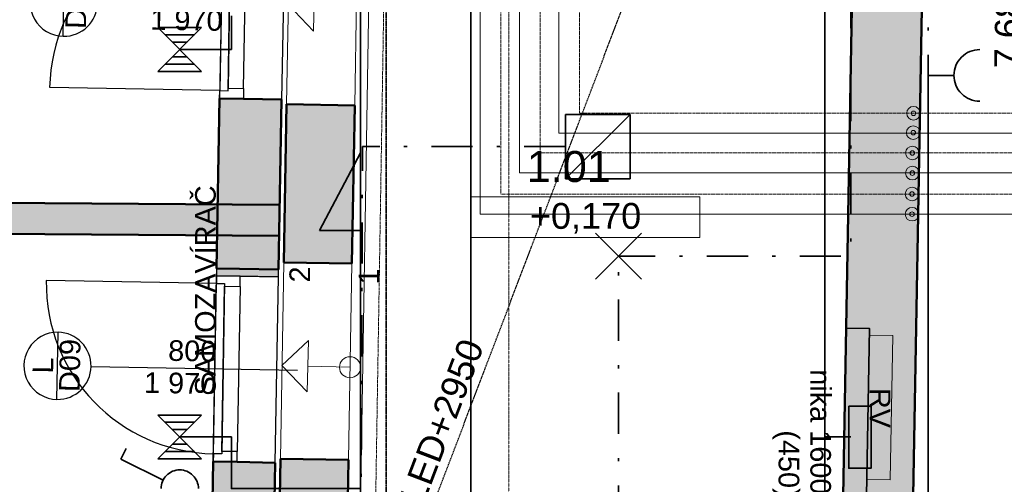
# Model space of a CAD drawing. Header units: millimetres. Extents: x -28761 to 4793, y -4271 to 20239.
# Tile 64 of 256: x -17219 to -12450, y 2247 to 4495. Entities that reach past the tile are written whole.
import ezdxf

# ---------------------------------------------------------------- set-up
doc = ezdxf.new("R2010")
doc.units = ezdxf.units.MM
doc.header["$MEASUREMENT"] = 0
for name, pattern in [('Telekomunikacni vodic', [9.25, 3, -0.75, 3, -0.75, 0.125, -0.75, 0.125, -0.75]), ('Čerchovaná', [450, 200, -117.5, 15, -117.5]), ('Čerchovaná S', [3.5, 1.5, -0.85, 0.3, -0.85]), ('Čárkovaná M', [4.5, 2.5, -2])]:
    doc.linetypes.add(name, pattern=pattern)
for name, color, linetype in [('5._POHLED ZÁPADNÍ_1_0', 7, 'Continuous'), ('5._POHLED ZÁPADNÍ_1_Anotace - S', 7, 'Continuous'), ('5._POHLED ZÁPADNÍ_1_Anotace - SP', 7, 'Continuous'), ('5._POHLED ZÁPADNÍ_1_Konstrukce - nosné', 7, 'Continuous'), ('5._POHLED ZÁPADNÍ_1_Kresby a obrázky', 7, 'Continuous'), ('5._POHLED ZÁPADNÍ_1_Kóty - SP', 7, 'Continuous'), ('5._POHLED ZÁPADNÍ_1_Nové_Anotace - S', 7, 'Continuous'), ('5._POHLED ZÁPADNÍ_1_Nové_Konstrukce - nenosné', 7, 'Continuous'), ('5._POHLED ZÁPADNÍ_1_Nové_Otvory – Dveře', 7, 'Continuous'), ('5._POHLED ZÁPADNÍ_1_Nové_Otvory – Značky dveří', 7, 'Continuous'), ('5._POHLED ZÁPADNÍ_1_Nové_Výplně – Řezové', 7, 'Continuous'), ('5._POHLED ZÁPADNÍ_1_Otvory – Dveře', 7, 'Continuous'), ('5._POHLED ZÁPADNÍ_1_Otvory – Značky dveří', 7, 'Continuous'), ('5._POHLED ZÁPADNÍ_1_Situace - terén', 7, 'Continuous'), ('5._POHLED ZÁPADNÍ_1_TZB - elektroinstalace', 7, 'Continuous'), ('5._POHLED ZÁPADNÍ_1_TZB - ZTI', 7, 'Continuous'), ('5._POHLED ZÁPADNÍ_1_Výplně – Řezové', 7, 'Continuous'), ('5._POHLED ZÁPADNÍ_1_Značky - řezy', 7, 'Continuous'), ('5._POHLED ZÁPADNÍ_1_Zóny', 7, 'Continuous')]:
    doc.layers.add(name, color=color, linetype=linetype)
doc.styles.add('GENEROVANÝ_STYL_1', font='txt')
doc.styles.add('GENEROVANÝ_STYL_2', font='txt')

msp = doc.modelspace()

# ---------------------------------------------------------------- hatches: boundary and pattern name
at = {"layer": '5._POHLED ZÁPADNÍ_1_Nové_Výplně – Řezové', "linetype": 'Continuous', "lineweight": 0, "true_color": 0xf2b2b2}
msp.add_hatch(color=9, dxfattribs=at).paths.add_polyline_path([(-16265, 3291), (-16265.6, 3256.4), (-15965.7, 3251.2), (-15965.1, 3285.7)])
at = {"layer": '5._POHLED ZÁPADNÍ_1_Výplně – Řezové', "linetype": 'Continuous', "lineweight": 13}
for points in [[(-12794.2, 7636.4), (-13134.2, 7636.3), (-13251.8, 1010.5), (-12911.7, 1010.6)], [(-16250.6, 4114.1), (-16265, 3291), (-15965.1, 3285.7), (-15950.7, 4108.9)], [(-15939.4, 3320.3), (-15609.5, 3314.5), (-15596.1, 4080.1), (-15926, 4085.8)], [(-15961.8, 3598.6), (-20048.8, 3627.6), (-20051.4, 3477.6), (-15962.9, 3448.7)], [(-16281.4, 2356.6), (-16309.9, 724.7), (-16009.9, 724.7), (-15981.4, 2351.3)], [(-15979.8, 1009.7), (-15649.8, 1009.8), (-15626.1, 2364.6), (-15956, 2370.4)]]:
    msp.add_hatch(color=254, dxfattribs=at).paths.add_polyline_path(points)

# ---------------------------------------------------------------- linework, layer by layer
at = {"layer": '5._POHLED ZÁPADNÍ_1_Anotace - SP', "color": 154, "linetype": 'Continuous', "lineweight": 13}
for p, q in [((-13924, 3637.2), (-15032.3, 3637.2)), ((-15032.3, 3637.2), (-15032.3, 3440.8)), ((-13924, 3440.8), (-13924, 3637.2)), ((-15032.3, 3440.8), (-13924, 3440.8))]:
    msp.add_line(p, q, dxfattribs=at)
at = {"layer": '5._POHLED ZÁPADNÍ_1_Konstrukce - nosné', "color": 7, "linetype": 'Continuous', "lineweight": 50}
for p, q in [((-16250.6, 4114.1), (-16135.7, 4112.1)), ((-16135.7, 4112.1), (-15950.7, 4108.9)), ((-15596.1, 4080.1), (-15926, 4085.8)), ((-16155.1, 3289), (-16265, 3291)), ((-15609.5, 3314.5), (-15939.4, 3320.3)), ((-15965.1, 3285.7), (-16155.1, 3289)), ((-16281.4, 2356.6), (-16166.4, 2354.6)), ((-16166.4, 2354.6), (-15981.4, 2351.3)), ((-15626.1, 2364.6), (-15956, 2370.4))]:
    msp.add_line(p, q, dxfattribs=at)
at = {"layer": '5._POHLED ZÁPADNÍ_1_Konstrukce - nosné', "color": 7, "linetype": 'Continuous', "lineweight": 50, "flags": 128}
for points in [[(-13134.2, 7636.3), (-13251.8, 1010.5)], [(-12911.7, 1010.6), (-12794.2, 7636.4)], [(-16250.6, 4114.1), (-16265, 3291)], [(-15965.1, 3285.7), (-15950.7, 4108.9)], [(-15926, 4085.8), (-15939.4, 3320.3)], [(-15609.5, 3314.5), (-15596.1, 4080.1)], [(-15961.8, 3598.6), (-20048.8, 3627.6)], [(-20051.4, 3477.6), (-15962.9, 3448.7)], [(-16281.4, 2356.6), (-16309.9, 724.7)], [(-16009.9, 724.7), (-15981.4, 2351.3)], [(-15956, 2370.4), (-15979.8, 1009.7)], [(-15649.8, 1009.8), (-15626.1, 2364.6)]]:
    msp.add_lwpolyline(points, dxfattribs=at)
at = {"layer": '5._POHLED ZÁPADNÍ_1_Kresby a obrázky', "color": 7, "linetype": 'Continuous', "lineweight": 13}
for p, q in [((-15789.9, 4690.3), (-15796.4, 4440.3)), ((-15918.1, 4568.6), (-15796.4, 4440.3)), ((-15948.9, 2821.7), (-15820.7, 2943.4)), ((-15820.7, 2943.4), (-15827.2, 2693.5)), ((-15948.9, 2821.7), (-15827.2, 2693.5))]:
    msp.add_line(p, q, dxfattribs=at)
at = {"layer": '5._POHLED ZÁPADNÍ_1_Kresby a obrázky', "color": 8, "linetype": 'Continuous', "lineweight": 13}
msp.add_line((-15619, 2813.1), (-15823.9, 2818.4), dxfattribs=at)
msp.add_circle((-15619, 2813.1), 51, dxfattribs=at)
at = {"layer": '5._POHLED ZÁPADNÍ_1_Nové_Anotace - S', "color": 1, "linetype": 'Čárkovaná M', "lineweight": 25}
msp.add_line((-15649.8, 1009.8), (-13134.6, 7607), dxfattribs=at)
at = {"layer": '5._POHLED ZÁPADNÍ_1_Nové_Konstrukce - nenosné', "color": 1, "linetype": 'Continuous', "lineweight": 25, "flags": 128}
for points in [[(-16265, 3291), (-16265.6, 3256.4)], [(-15965.7, 3251.2), (-16265.6, 3256.4)], [(-15965.7, 3251.2), (-15965.1, 3285.7)]]:
    msp.add_lwpolyline(points, dxfattribs=at)
at = {"layer": '5._POHLED ZÁPADNÍ_1_Nové_Otvory – Dveře', "color": 1, "linetype": 'Continuous', "lineweight": 25}
for p, q in [((-16234.9, 5014), (-16250.6, 4114.1)), ((-15934.9, 5008.8), (-15950.7, 4108.9)), ((-16235.6, 4976), (-16250, 4152.1)), ((-16210, 4151.4), (-16195.6, 4975.3)), ((-16195.8, 4963.3), (-16209.8, 4163.4)), ((-16134.8, 4162.1), (-16120.8, 4962)), ((-16250, 4152.1), (-17073.8, 4166.6)), ((-16250.6, 4114.1), (-16250, 4152.1)), ((-16250, 4152.1), (-16210, 4151.4)), ((-16250, 4152.1), (-16210, 4151.4)), ((-16210, 4151.4), (-16209.8, 4163.4)), ((-16209.8, 4163.4), (-16134.8, 4162.1)), ((-16134.8, 4162.1), (-16135.7, 4112.1)), ((-16135.7, 4112.1), (-16250.6, 4114.1)), ((-16250.6, 4114.1), (-16135.7, 4112.1)), ((-16250.6, 4114.1), (-16135.7, 4112.1)), ((-16135.7, 4112.1), (-15950.7, 4108.9)), ((-16281.4, 2356.6), (-16265.6, 3256.4)), ((-16265.6, 3256.4), (-16266.3, 3218.5)), ((-16150.7, 3254.4), (-16265.6, 3256.4)), ((-16265.6, 3256.4), (-16150.7, 3254.4)), ((-16265.6, 3256.4), (-16150.7, 3254.4)), ((-16151.5, 3204.4), (-16150.7, 3254.4)), ((-16150.7, 3254.4), (-15965.7, 3251.2)), ((-15981.4, 2351.3), (-15965.7, 3251.2)), ((-16266.3, 3218.5), (-17090.2, 3232.9)), ((-16280.7, 2394.6), (-16266.3, 3218.5)), ((-16266.3, 3218.5), (-16226.3, 3217.8)), ((-16266.3, 3218.5), (-16226.3, 3217.8)), ((-16226.3, 3217.8), (-16240.7, 2393.9)), ((-16240.5, 2405.9), (-16226.5, 3205.8)), ((-16226.3, 3217.8), (-16226.5, 3205.8)), ((-16226.5, 3205.8), (-16151.5, 3204.4)), ((-16151.5, 3204.4), (-16165.5, 2404.6)), ((-16280.7, 2394.6), (-16281.4, 2356.6)), ((-16240.7, 2393.9), (-16280.7, 2394.6)), ((-16240.7, 2393.9), (-16280.7, 2394.6)), ((-16240.5, 2405.9), (-16240.7, 2393.9)), ((-16165.5, 2404.6), (-16240.5, 2405.9)), ((-16166.4, 2354.6), (-16165.5, 2404.6)), ((-16281.4, 2356.6), (-16166.4, 2354.6)), ((-16281.4, 2356.6), (-16166.4, 2354.6)), ((-16281.4, 2356.6), (-16166.4, 2354.6)), ((-16166.4, 2354.6), (-15981.4, 2351.3))]:
    msp.add_line(p, q, dxfattribs=at)
for centre, start, end in [((-16250, 4152.1), 88.9976, 178.9976), ((-16266.3, 3218.5), 178.9976, 268.9976)]:
    msp.add_arc(centre, 824, start, end, dxfattribs=at)
at = {"layer": '5._POHLED ZÁPADNÍ_1_Nové_Otvory – Značky dveří', "color": 1, "linetype": 'Continuous', "lineweight": 25}
for p, q in [((-17008, 4414.9), (-17002.3, 4739.9)), ((-17038.7, 2657.4), (-17033.1, 2982.3)), ((-16873.4, 2817), (-15873.6, 2799.5))]:
    msp.add_line(p, q, dxfattribs=at)
at = {"layer": '5._POHLED ZÁPADNÍ_1_Nové_Otvory – Značky dveří', "color": 1, "linetype": 'Continuous', "lineweight": 25, "flags": 128}
for points in [[(-17002.3, 4739.9, 1), (-17008, 4414.9, 1)], [(-17033.1, 2982.3, 1), (-17038.7, 2657.4, 1)]]:
    msp.add_lwpolyline(points, format="xyb", close=True, dxfattribs=at)
at = {"layer": '5._POHLED ZÁPADNÍ_1_Otvory – Dveře', "color": 8, "linetype": 'Continuous', "lineweight": 13}
for p, q in [((-15926, 4085.8), (-15909.2, 5045.7)), ((-15596.1, 4080.1), (-15579.3, 5039.9)), ((-15596.1, 4080.1), (-15926, 4085.8)), ((-15956, 2370.4), (-15939.4, 3320.3)), ((-15609.5, 3314.5), (-15939.4, 3320.3)), ((-15626.1, 2364.6), (-15609.5, 3314.5)), ((-15626.1, 2364.6), (-15956, 2370.4))]:
    msp.add_line(p, q, dxfattribs=at)
at = {"layer": '5._POHLED ZÁPADNÍ_1_Situace - terén', "color": 7, "linetype": 'Continuous', "lineweight": 35, "flags": 128}
msp.add_lwpolyline([(-13243.2, 1471.1), (-13129.9, 1469.1), (-13103.1, 3000.7), (-13216.4, 3002.7)], close=True, dxfattribs=at)
at = {"layer": '5._POHLED ZÁPADNÍ_1_Situace - terén', "color": 7, "linetype": 'Continuous', "lineweight": 18, "flags": 128}
msp.add_lwpolyline([(-13115.9, 2269.7), (-13002.6, 2267.7), (-12990.3, 2966.5), (-13103.6, 2968.5)], close=True, dxfattribs=at)
at = {"layer": '5._POHLED ZÁPADNÍ_1_TZB - elektroinstalace', "color": 92, "linetype": 'Telekomunikacni vodic', "lineweight": 35, "true_color": 0x00d700, "flags": 128}
for points in [[(-15496.7, 1100.8), (-15568.9, 1100.8), (-15568.9, 5100.8), (-16068.9, 5100.8), (-16068.9, 9600.8), (-20293.9, 10035.8), (-20193.9, 18475.8), (-20818.9, 18475.8), (-20818.9, 18975.8), (-24116.7, 19246.5)], [(-15496.7, 1100.8), (-15568.9, 1100.8), (-15568.9, 5100.8), (-16068.9, 5100.8), (-16068.9, 9600.8), (-20293.9, 10035.8), (-20193.9, 18475.8), (-20818.9, 18475.8), (-20818.9, 18975.8), (-24116.7, 19246.5)], [(-16318.9, 7100.8), (-16193.9, 7100.8), (-16193.9, 4975.8), (-15568.9, 4975.8), (-15568.9, 975.8), (-15818.9, 975.8)], [(-16318.9, 7100.8), (-16193.9, 7100.8), (-16193.9, 4975.8), (-15568.9, 4975.8), (-15568.9, 975.8), (-15818.9, 975.8)], [(-15443.9, 1153.6), (-15443.9, 4908.8), (-15271.2, 4955.1)], [(-15443.9, 1153.6), (-15443.9, 4908.8), (-15271.2, 4955.1)]]:
    msp.add_lwpolyline(points, dxfattribs=at)
at = {"layer": '5._POHLED ZÁPADNÍ_1_TZB - elektroinstalace', "color": 92, "linetype": 'Continuous', "lineweight": 35, "true_color": 0x00d700, "flags": 128}
for points in [[(-13193.9, 1600.8), (-13193.9, 975.8), (-15568.9, 975.8), (-15568.9, 5100.8), (-16068.9, 5100.8), (-16068.9, 9600.8), (-15748.2, 14412.4)], [(-13193.9, 1600.8), (-13193.9, 975.8), (-15568.9, 975.8), (-15568.9, 5100.8), (-16068.9, 5100.8), (-16068.9, 9600.8), (-15748.2, 14412.4)], [(-19693.9, 10213.3), (-19693.9, 9975.8), (-16068.9, 9600.8), (-16068.9, 9100.8), (-16068.9, 5100.8), (-15568.9, 5100.8), (-15568.9, 975.8), (-13193.9, 975.8), (-13193.9, 1600.8)], [(-19693.9, 10213.3), (-19693.9, 9975.8), (-16068.9, 9600.8), (-16068.9, 9100.8), (-16068.9, 5100.8), (-15568.9, 5100.8), (-15568.9, 975.8), (-13193.9, 975.8), (-13193.9, 1600.8)], [(-13193.9, 1600.8), (-13193.9, 975.8), (-15568.9, 975.8), (-15568.9, 5100.8), (-16068.9, 5100.8), (-16068.9, 9600.8), (-13193.9, 9350.8)], [(-13193.9, 1600.8), (-13193.9, 975.8), (-15568.9, 975.8), (-15568.9, 5100.8), (-16068.9, 5100.8), (-16068.9, 9600.8), (-13193.9, 9350.8)], [(-15033.4, 1225.8), (-15033.4, 4600.8), (-13318.9, 4600.8), (-13318.9, 8600.8), (-14068.9, 8675.8)], [(-13193.9, 1600.8), (-13193.9, 975.8), (-15568.9, 975.8), (-15568.9, 5100.8), (-15568.9, 8350.8), (-15443.9, 8350.8)], [(-13193.9, 1600.8), (-13193.9, 975.8), (-15568.9, 975.8), (-15568.9, 5100.8), (-15568.9, 8350.8), (-15443.9, 8350.8)], [(-14068.9, 1013.3), (-14068.9, 975.8), (-13318.9, 975.8), (-13318.9, 7225.8)], [(-14068.9, 1013.3), (-14068.9, 975.8), (-13318.9, 975.8), (-13318.9, 7225.8)], [(-16318.9, 5600.8), (-16193.9, 5600.8), (-16193.9, 4975.8), (-15568.9, 4975.8), (-15568.9, 975.8), (-13193.9, 975.8), (-13193.9, 1600.8)], [(-16318.9, 5600.8), (-16193.9, 5600.8), (-16193.9, 4975.8), (-15568.9, 4975.8), (-15568.9, 975.8), (-13193.9, 975.8), (-13193.9, 1600.8)], [(-15568.9, 2350.8), (-15568.9, 4850.8), (-16318.9, 4850.8), (-16318.9, 5010.1)], [(-16337.7, 4244.5), (-16550.2, 4457)], [(-16550.2, 4244.5), (-16337.7, 4457)], [(-16337.7, 4457), (-16550.2, 4457)], [(-16337.7, 4244.5), (-16550.2, 4457)], [(-16550.2, 4244.5), (-16337.7, 4457)], [(-16337.7, 4457), (-16550.2, 4457)], [(-16373.1, 4421.6), (-16514.8, 4421.6)], [(-16373.1, 4421.6), (-16514.8, 4421.6)], [(-16408.5, 4386.2), (-16479.4, 4386.2)], [(-16408.5, 4386.2), (-16479.4, 4386.2)], [(-16231.4, 4350.8), (-16443.9, 4350.8)], [(-16231.4, 4350.8), (-16443.9, 4350.8)], [(-16408.5, 4315.4), (-16479.4, 4315.4)], [(-16408.5, 4315.4), (-16479.4, 4315.4)], [(-16337.7, 4244.5), (-16550.2, 4244.5)], [(-16337.7, 4244.5), (-16550.2, 4244.5)], [(-16373.1, 4279.9), (-16514.8, 4279.9)], [(-16373.1, 4279.9), (-16514.8, 4279.9)], [(-12818.9, 4225.8), (-12693.9, 4225.8)], [(-12818.9, 4225.8), (-12818.9, 1100.8), (-9693.9, 1100.8), (-9693.9, 1225.8)], [(-12818.9, 4225.8), (-12693.9, 4225.8)], [(-12818.9, 4225.8), (-12818.9, 1100.8), (-9693.9, 1100.8), (-9693.9, 1225.8)], [(-14262.7, 4037), (-14575.2, 4037)], [(-14575.2, 4037), (-14575.2, 3724.5)], [(-14575.2, 3724.5), (-14262.7, 4037)], [(-14262.7, 4037), (-14575.2, 4037)], [(-14575.2, 4037), (-14575.2, 3724.5)], [(-14575.2, 3724.5), (-14262.7, 4037)], [(-14262.7, 3724.5), (-14262.7, 4037)], [(-14262.7, 3724.5), (-14262.7, 4037)], [(-15766.2, 3475.8), (-15568.9, 3850.8), (-15568.9, 975.8), (-13193.9, 975.8), (-13193.9, 1600.8)], [(-14575.2, 3724.5), (-14262.7, 3724.5)], [(-14575.2, 3724.5), (-14262.7, 3724.5)], [(-13193.9, 1600.8), (-13193.9, 975.8), (-15568.9, 975.8), (-15568.9, 3475.8), (-15766.2, 3475.8)], [(-13193.9, 1600.8), (-13193.9, 975.8), (-15568.9, 975.8), (-15568.9, 3475.8), (-15766.2, 3475.8)], [(-14430, 3239.7), (-14207.9, 3461.8)], [(-14430, 3461.8), (-14207.9, 3239.7)], [(-16337.7, 2369.5), (-16550.2, 2582)], [(-16550.2, 2369.5), (-16337.7, 2582)], [(-16337.7, 2582), (-16550.2, 2582)], [(-16337.7, 2369.5), (-16550.2, 2582)], [(-16550.2, 2369.5), (-16337.7, 2582)], [(-16337.7, 2582), (-16550.2, 2582)], [(-16373.1, 2546.6), (-16514.8, 2546.6)], [(-16373.1, 2546.6), (-16514.8, 2546.6)], [(-16408.5, 2511.2), (-16479.4, 2511.2)], [(-16408.5, 2511.2), (-16479.4, 2511.2)], [(-16408.5, 2440.4), (-16479.4, 2440.4)], [(-16408.5, 2440.4), (-16479.4, 2440.4)], [(-16231.4, 2475.8), (-16443.9, 2475.8)], [(-16231.4, 2475.8), (-16443.9, 2475.8)], [(-14068.9, 1013.3), (-14068.9, 975.8), (-15568.9, 975.8), (-15568.9, 2225.8), (-16193.9, 2225.8), (-16193.9, 2475.8), (-16231.4, 2475.8)], [(-13318.9, 975.8), (-13318.9, 2475.8), (-13193.9, 2475.8)], [(-13318.9, 975.8), (-13318.9, 2475.8), (-13193.9, 2475.8)], [(-16728.8, 2368.2), (-16702.9, 2420)], [(-16373.1, 2404.9), (-16514.8, 2404.9)], [(-16373.1, 2404.9), (-16514.8, 2404.9)], [(-16728.8, 2368.2), (-16521.6, 2264.6)], [(-16337.7, 2369.5), (-16550.2, 2369.5)], [(-16337.7, 2369.5), (-16550.2, 2369.5)]]:
    msp.add_lwpolyline(points, dxfattribs=at)
at = {"layer": '5._POHLED ZÁPADNÍ_1_TZB - elektroinstalace', "color": 92, "linetype": 'Čerchovaná', "lineweight": 35, "true_color": 0x00d700, "flags": 128}
for points in [[(-14068.9, 8795.8), (-13193.9, 8725.8), (-13193.9, 6475.8), (-13193.9, 3350.8), (-14318.9, 3350.8)], [(-12693.9, 5100.8), (-12818.9, 5100.8), (-12818.9, 975.8), (-15818.9, 975.8)], [(-12693.9, 5100.8), (-12818.9, 5100.8), (-12818.9, 975.8), (-15818.9, 975.8)], [(-16231.4, 2475.8), (-16193.9, 2475.8), (-16193.9, 2225.8), (-15568.9, 2225.8), (-15568.9, 4850.8), (-16193.9, 4850.8), (-16193.9, 4350.8), (-16231.4, 4350.8)], [(-14575.2, 3880.8), (-15558.9, 3880.8), (-15568.9, 975.8), (-15818.9, 975.8)], [(-14943.9, 1315.3), (-14943.9, 1600.8), (-14693.9, 1600.8), (-14318.9, 1600.8), (-14318.9, 3350.8)]]:
    msp.add_lwpolyline(points, dxfattribs=at)
at = {"layer": '5._POHLED ZÁPADNÍ_1_TZB - elektroinstalace', "color": 92, "linetype": 'Continuous', "lineweight": 35, "true_color": 0x00d700, "flags": 128}
for points in [[(-12693.9, 4225.8, -0.414214), (-12568.9, 4350.8)], [(-12693.9, 4225.8, -0.414214), (-12568.9, 4350.8)], [(-12568.9, 4100.8, -0.414214), (-12693.9, 4225.8)], [(-12568.9, 4100.8, -0.414214), (-12693.9, 4225.8)], [(-16443.9, 2316.4, 0.414214), (-16534.6, 2225.8)], [(-16353.3, 2225.8, 0.414214), (-16443.9, 2316.4)]]:
    msp.add_lwpolyline(points, format="xyb", dxfattribs=at)
msp.add_lwpolyline([(-13203.5, 2625.4), (-13095.3, 2625.4), (-13095.3, 2324.1), (-13203.5, 2324.1)], close=True, dxfattribs=at)
at = {"layer": '5._POHLED ZÁPADNÍ_1_TZB - ZTI', "color": 6, "linetype": 'Čárkovaná M', "lineweight": 20}
for p, q in [((-14507.8, 7177.9), (-14507.8, 4043.7)), ((-14697.4, 6708.2), (-14697.4, 3851)), ((-14888.5, 6272.1), (-14888.5, 3651)), ((-15512.5, 1091.7), (-15444.1, 5275.4)), ((-9634, 4043.7), (-14507.8, 4043.7)), ((-1372.9, 3851), (-14697.4, 3851)), ((-3679.8, 3651), (-14888.5, 3651))]:
    msp.add_line(p, q, dxfattribs=at)
at = {"layer": '5._POHLED ZÁPADNÍ_1_TZB - ZTI', "color": 6, "linetype": 'Continuous', "lineweight": 20}
for p, q in [((-14607.9, 7141.1), (-14607.9, 3946.7)), ((-14797.4, 6671.4), (-14797.4, 3754.1)), ((-14988.5, 6235.2), (-14988.5, 3554.1)), ((-15584.9, 1081), (-15514.7, 5375.4)), ((-9734.9, 3946.7), (-14607.9, 3946.7)), ((-9734.9, 3754.1), (-14797.4, 3754.1)), ((-14988.5, 3554.1), (-3579.8, 3554.1))]:
    msp.add_line(p, q, dxfattribs=at)
for centre, radius in [((-12889.8, 4042.4), 33), ((-12889.8, 4042.4), 11), ((-12890.9, 3948.4), 33), ((-12890.9, 3948.4), 11), ((-12895.2, 3850.2), 33), ((-12895.2, 3850.2), 11), ((-12895.2, 3753), 33), ((-12895.2, 3753), 11), ((-12896.8, 3651.6), 33), ((-12896.8, 3651.6), 11), ((-12896.8, 3554), 33), ((-12896.8, 3554), 11)]:
    msp.add_circle(centre, radius, dxfattribs=at)
at = {"layer": '5._POHLED ZÁPADNÍ_1_Značky - řezy', "color": 154, "linetype": 'Čerchovaná S', "lineweight": 13}
msp.add_line((-14850.1, 19646), (-14850.1, -411.8), dxfattribs=at)

# ---------------------------------------------------------------- texts
at = {"layer": '5._POHLED ZÁPADNÍ_1_0', "color": 1, "linetype": 'Continuous', "lineweight": 25, "insert": (-16318.8, 3185.3), "char_height": 100, "attachment_point": 5, "rotation": 90, "style": 'GENEROVANÝ_STYL_1'}
msp.add_mtext('\\A1;{\\pqc;\\fArial|b0|i0|c238|p38;SAMOZAVÍRAČ}', dxfattribs=at)
at = {"layer": '5._POHLED ZÁPADNÍ_1_Anotace - S', "color": 7, "linetype": 'Continuous', "lineweight": 20, "char_height": 100, "attachment_point": 9, "rotation": 89.9831, "style": 'GENEROVANÝ_STYL_1'}
for s, insert in [('\\A1;{\\pqr;\\fArial|b0|i0|c238|p38;2}', (-15812.5, 3301.2)), ('\\A1;{\\pqr;\\fArial|b0|i0|c238|p38;1}', (-15476.9, 3290.9))]:
    msp.add_mtext(s, dxfattribs=dict(at, insert=insert))
at = {"layer": '5._POHLED ZÁPADNÍ_1_Anotace - S', "color": 7, "linetype": 'Continuous', "lineweight": 20, "insert": (-13573.4, 2842.1), "char_height": 100, "attachment_point": 7, "rotation": 270.0169, "line_spacing_factor": 0.92221, "style": 'GENEROVANÝ_STYL_1'}
msp.add_mtext('\\A1;{\\pql;\\fArial|b0|i0|c238|p38; nika \\fArial|b0|i0|c238|p38;1600/2000\\P\\pqc;\\fArial|b0|i0|c238|p38;(450)}', dxfattribs=at)
at = {"layer": '5._POHLED ZÁPADNÍ_1_Anotace - S', "color": 7, "linetype": 'Continuous', "lineweight": 18, "insert": (-13101.4, 2616.2), "char_height": 100, "attachment_point": 8, "rotation": 270.0169, "style": 'GENEROVANÝ_STYL_1'}
msp.add_mtext('\\A1;{\\pqc;\\fArial|b0|i0|c238|p38;RV}', dxfattribs=at)
at = {"layer": '5._POHLED ZÁPADNÍ_1_Anotace - SP', "color": 154, "linetype": 'Continuous', "lineweight": 13, "insert": (-14478.2, 3534), "char_height": 125, "attachment_point": 5, "style": 'GENEROVANÝ_STYL_1'}
msp.add_mtext('\\A1;{\\pqc;\\fArial|b0|i0|c238|p38;+0,170}', dxfattribs=at)
at = {"layer": '5._POHLED ZÁPADNÍ_1_Anotace - SP', "color": 1, "linetype": 'Continuous', "lineweight": 25, "insert": (-15501.2, 1692.5), "char_height": 125, "attachment_point": 4, "rotation": 69.1308, "style": 'GENEROVANÝ_STYL_1'}
msp.add_mtext('\\A1;{\\pql;\\fArial|b0|i0|c238|p38;PODHLED+2\\fArial|b0|i0|c238|p38;9\\fArial|b0|i0|c238|p38;50}', dxfattribs=at)
at = {"layer": '5._POHLED ZÁPADNÍ_1_Kóty - SP', "color": 154, "linetype": 'Continuous', "lineweight": 13, "insert": (-12372.5, 4258.9), "char_height": 125, "width": 427.429, "attachment_point": 7, "rotation": 88.9912, "style": 'GENEROVANÝ_STYL_2'}
msp.add_mtext('\\A1;{\\pql;\\fArial|b0|i0|c0|p38;7\xa0682}', dxfattribs=at)
at = {"layer": '5._POHLED ZÁPADNÍ_1_Otvory – Značky dveří', "color": 1, "linetype": 'Continuous', "lineweight": 25, "char_height": 100, "style": 'GENEROVANÝ_STYL_1'}
for s, insert, attachment_point, rotation in [('\\A1;{\\pql;\\pt0;\\fArial|b0|i0|c238|p38;D09}', (-16947.2, 4451.1), 4, 88.9976), ('\\A1;{\\pql;\\pt0;\\fArial|b0|i0|c238|p38;1\xa0970}', (-16585.1, 4547.2), 1, 358.9976), ('\\A1;{\\pql;\\pt0;\\fArial|b0|i0|c238|p38;D09}', (-16978, 2693.6), 4, 88.9976), ('\\A1;{\\pql;\\pt0;\\fArial|b0|i0|c238|p38;800}', (-16500.6, 2843.1), 7, 358.9976), ('\\A1;{\\pql;\\pt0;\\fArial|b0|i0|c238|p38;L}', (-17107.3, 2783.2), 4, 88.9976), ('\\A1;{\\pql;\\pt0;\\fArial|b0|i0|c238|p38;1\xa0970}', (-16615.8, 2789.6), 1, 358.9976)]:
    msp.add_mtext(s, dxfattribs=dict(at, insert=insert, attachment_point=attachment_point, rotation=rotation))
at = {"layer": '5._POHLED ZÁPADNÍ_1_Zóny', "color": 1, "linetype": 'Continuous', "lineweight": 25, "insert": (-14559.5, 3859.8), "char_height": 150, "attachment_point": 2, "style": 'GENEROVANÝ_STYL_1'}
msp.add_mtext('\\A1;{\\pqc;\\pt0;\\fArial|b0|i0|c238|p38;1.01}', dxfattribs=at)

doc.saveas('drawing.dxf')
